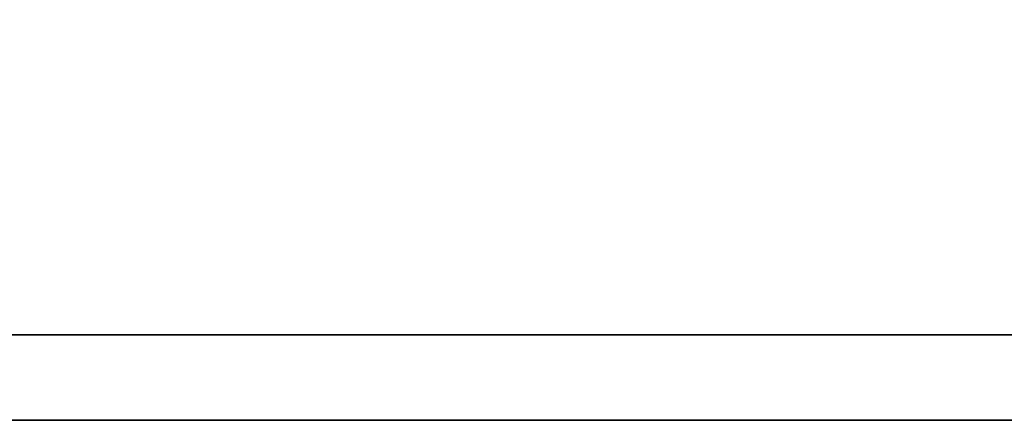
# Model space of a CAD drawing. Header units: inches. Extents: x -2126 to 1950, y 74 to 2136.
# Tile 33 of 52: x 216.443 to 217.283, y 142.806 to 143.148. Entities that reach past the tile are written whole.
import ezdxf

# ---------------------------------------------------------------- set-up
doc = ezdxf.new("R2010")
doc.units = ezdxf.units.IN
doc.header["$MEASUREMENT"] = 0
doc.layers.add('DIM', color=4, linetype='Continuous')
doc.layers.add('layer 1', color=7, linetype='Continuous')

# ---------------------------------------------------------------- blocks, each defined once
blk = doc.blocks.new('TBI MOTION logo(完整正式版)')
at = {"layer": 'layer 1', "color": 22, "lineweight": 35}
blk.add_open_spline([(75.90875, -9.47875), (75.90875, -9.47875), (75.90875, -12.28625), (75.90875, -12.28625), (75.90875, -12.28625), (75.90875, -12.28625), (75.90875, -12.47875), (75.90875, -12.47875), (75.90875, -12.47875), (75.90875, -12.47875), (75.71625, -12.47875), (75.71625, -12.47875), (75.71625, -12.47875), (75.71625, -12.47875), (-88.32875, -12.47875), (-88.32875, -12.47875), (-88.32875, -12.47875), (-88.32875, -12.47875), (-88.32875, -13.29375), (-88.32875, -13.29375), (-88.32875, -13.29375), (-88.32875, -13.29375), (82.89125, -13.29375), (82.89125, -13.29375), (82.89125, -13.29375), (82.89125, -13.29375), (75.90875, -9.47875), (75.90875, -9.47875)], degree=3, knots=[0, 0, 0, 0, 0.1428571, 0.1428571, 0.1428571, 0.1428571, 0.2857143, 0.2857143, 0.2857143, 0.2857143, 0.4285714, 0.4285714, 0.4285714, 0.4285714, 0.5714286, 0.5714286, 0.5714286, 0.5714286, 0.7142857, 0.7142857, 0.7142857, 0.7142857, 0.8571429, 0.8571429, 0.8571429, 0.8571429, 1, 1, 1, 1], dxfattribs=at)

msp = doc.modelspace()

# ---------------------------------------------------------------- block references
at = {"layer": 'DIM', "color": 7, "xscale": 0.0895795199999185, "yscale": 0.0895795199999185, "zscale": 0.0895795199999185}
msp.add_blockref('TBI MOTION logo(完整正式版)', (215.11862, 143.99698), dxfattribs=at)

doc.saveas('drawing.dxf')
